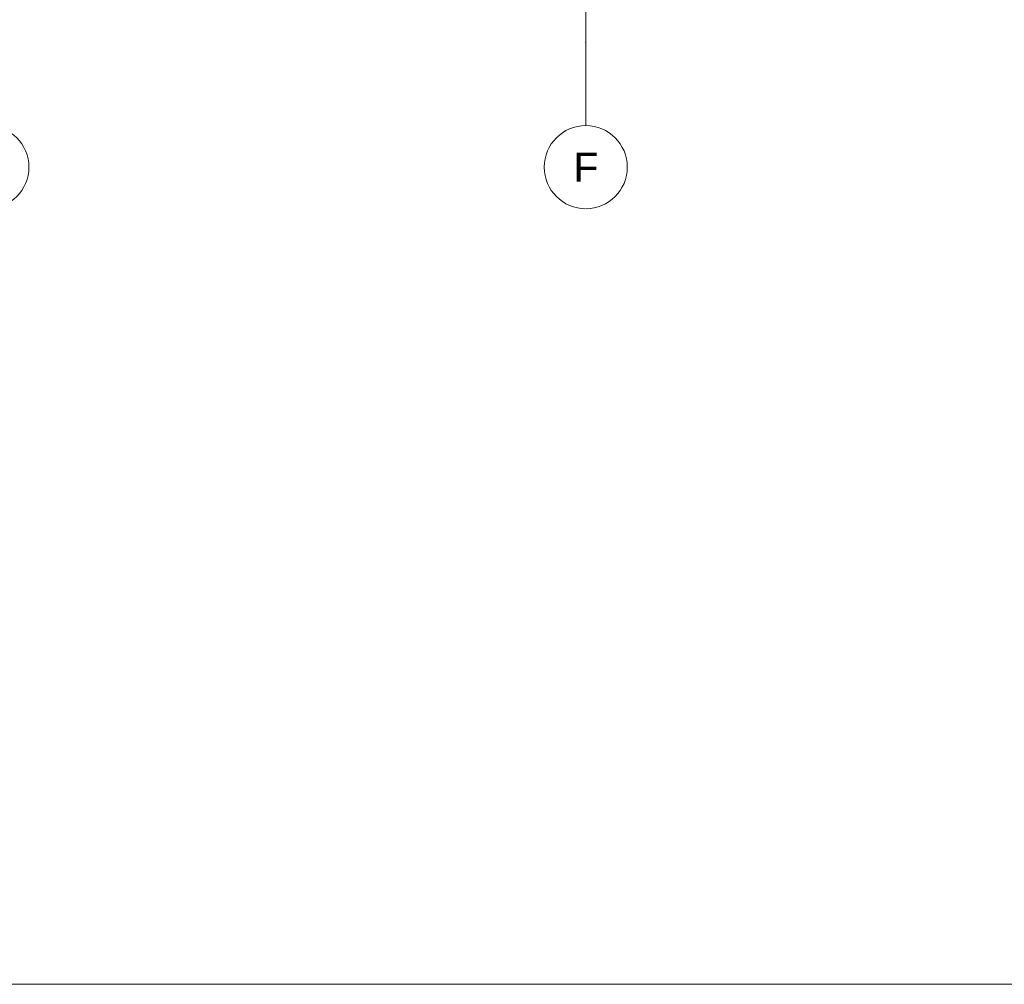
# Model space of a CAD drawing. Header units: millimetres. Extents: x 10 to 831, y -9 to 584.
# Tile 9 of 40: x 240 to 358, y 10 to 126. Entities that reach past the tile are written whole.
import ezdxf
from ezdxf.xclip import XClip

# ---------------------------------------------------------------- set-up
doc = ezdxf.new("R2010")
doc.units = ezdxf.units.MM
doc.header["$MEASUREMENT"] = 0
doc.header["$XCLIPFRAME"] = 0
doc.linetypes.add('B0204', pattern=[13, 10, -1, 1, -1])
doc.layers.add('A Stramien', color=7, linetype='Continuous')
doc.styles.add('GENERATED_STYLE_1', font='txt')

# ---------------------------------------------------------------- blocks, each defined once
blk = doc.blocks.new('Drawing_3_1', base_point=(595.62, 150.27))
at = {"layer": 'A Stramien', "color": 9, "linetype": 'B0204', "lineweight": 0}
for p, q in [((307.62, 248.19), (307.62, 123.27)), ((307.62, 123.27), (307.62, 113.27))]:
    blk.add_line(p, q, dxfattribs=at)
at = {"layer": 'A Stramien', "color": 2, "linetype": 'Continuous', "lineweight": 0, "flags": 128}
for points in [[(235.62, 103.27, 1), (235.62, 113.27, 1)], [(307.62, 103.27, 1), (307.62, 113.27, 1)]]:
    blk.add_lwpolyline(points, format="xyb", close=True, dxfattribs=at)
at = {"layer": 'A Stramien', "color": 9, "linetype": 'B0204', "lineweight": 0}
blk.add_point((307.62, 123.27), dxfattribs=at)
blk.add_point((307.62, 123.27), dxfattribs=at)
at = {"layer": 'A Stramien', "color": 2, "linetype": 'Continuous', "lineweight": 0, "insert": (306.14, 110.02), "char_height": 3.5, "attachment_point": 1, "style": 'GENERATED_STYLE_1'}
blk.add_mtext('\\A1;{\\pql;\\pt0;\\fArial|b0|i0|c0|p38;F}', dxfattribs=at)

msp = doc.modelspace()

# ---------------------------------------------------------------- linework, layer by layer
at = {"color": 1, "linetype": 'Continuous', "lineweight": 0, "flags": 128}
msp.add_lwpolyline([(831, 10), (831, 584), (10, 584), (10, 10)], close=True, dxfattribs=at)

# ---------------------------------------------------------------- block references
at = {"color": 4, "linetype": 'Continuous', "lineweight": 0}
ref = msp.add_blockref('Drawing_3_1', (595.62, 150.27), dxfattribs=at)
XClip(ref).set_block_clipping_path([(26.0348194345, 103.2723733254), (625.2939247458, 268.0757871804)])

doc.saveas('drawing.dxf')
